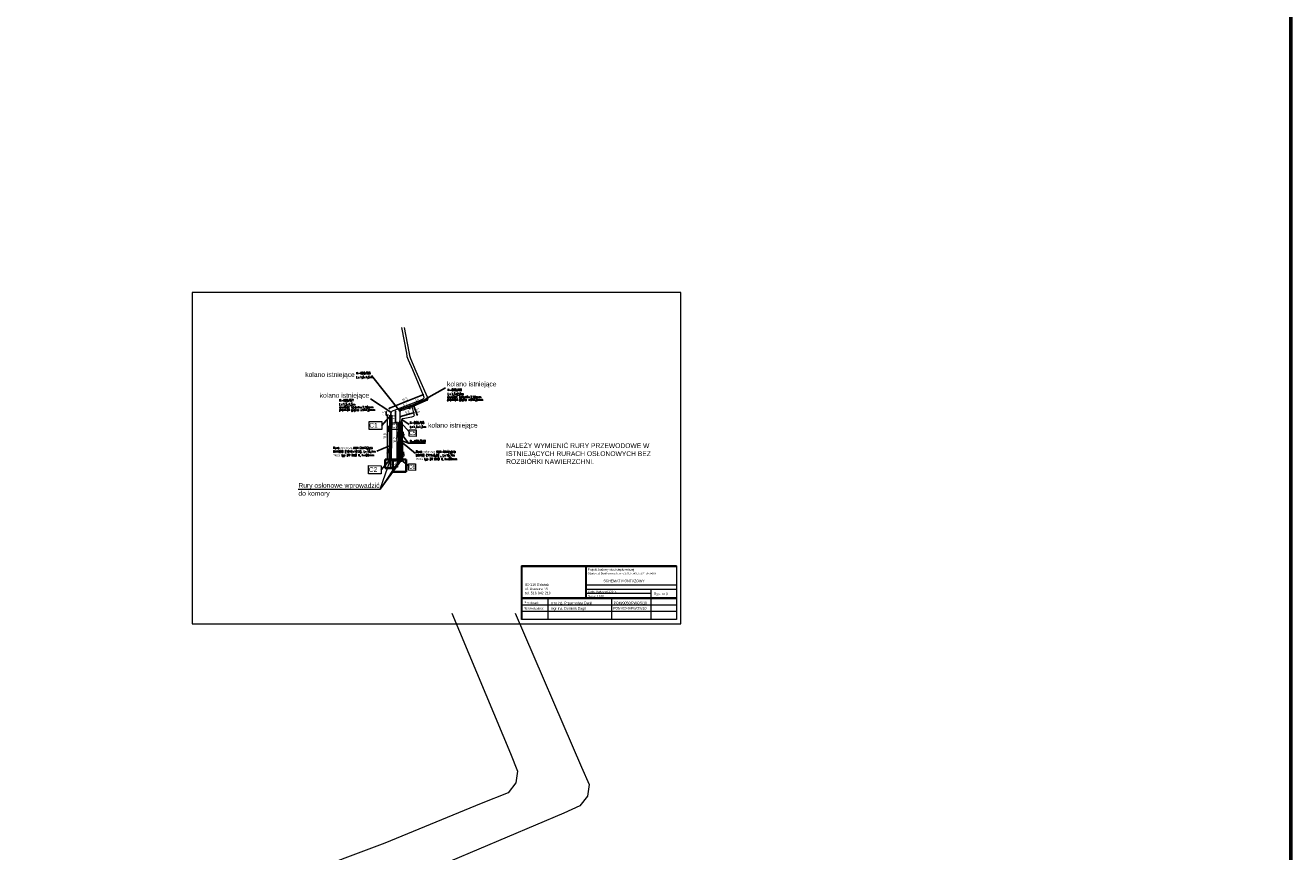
# Model space of a CAD drawing. Header units: metres. Extents: x 6538042 to 13082743, y 6022817 to 12049805.
# Tile 78 of 92: x 6539313 to 6539857, y 6024432 to 6024787. Entities that reach past the tile are written whole.
import ezdxf

# ---------------------------------------------------------------- set-up
doc = ezdxf.new("R2010")
doc.units = ezdxf.units.M
doc.header["$MEASUREMENT"] = 0
doc.layers.get('0').update_dxf_attribs({"linetype": 'CONTINUOUS', "lineweight": 18})
doc.layers.get('Defpoints').update_dxf_attribs({"linetype": 'CONTINUOUS'})
for name, color, linetype, lineweight in [('D - OPIS', 255, 'CONTINUOUS', 30), ('d-ciepłociag', 6, 'CONTINUOUS', 60), ('d-komora zawory', 7, 'CONTINUOUS', 13), ('d-opis', 7, 'CONTINUOUS', 18), ('DAGIL_CO_tasa$0$d-opis załamania trasy', 7, 'CONTINUOUS', 80), ('opis', 7, 'CONTINUOUS', 18), ('przewod_cieplowniczy', 212, 'CONTINUOUS', 18), ('rzedna', 7, 'CONTINUOUS', 18), ('siatka', 7, 'CONTINUOUS', 18)]:
    doc.layers.add(name, color=color, linetype=linetype, lineweight=lineweight)
for name, color, linetype in [('DAGIL_CO_tasa$0$dg opis', 7, 'CONTINUOUS'), ('dg opis', 7, 'CONTINUOUS'), ('Linie_tabeli', 7, 'CONTINUOUS')]:
    doc.layers.add(name, color=color, linetype=linetype)
doc.styles.add('DAGIL_CO_tasa$0$Style-Arial', font='arial.ttf')
doc.styles.add('DIN', font='din.shx', dxfattribs={"width": 0.7})
doc.styles.add('SIMPLEX7', font='SIMPLEX.SHX', dxfattribs={"width": 0.7})
doc.styles.add('STYL1', font='SIMPLEX.shx', dxfattribs={"width": 0.8})
doc.styles.add('Style-Arial', font='arial.ttf')
doc.dimstyles.new('MIREK1', dxfattribs={"dimtxt": 1.3, "dimasz": 0.5, "dimexe": 0.3, "dimexo": 0.3, "dimgap": 0.09, "dimtad": 1, "dimlfac": 0.1, "dimzin": 0, "dimtxsty": 'DIN', "dimblk": 'OBLIQUE', "dimcen": 0.09, "dimse1": 1, "dimse2": 1, "dimazin": 0, "dimtfac": 1, "dimtofl": 0, "dimtmove": 0, "dimatfit": 3, "dimldrblk": 'OBLIQUE', "dimfxl": 1, "dimtolj": 1, "dimtzin": 0, "dimarcsym": 0})

# ---------------------------------------------------------------- blocks, each defined once
blk = doc.blocks.new('RTPW01')
at = {"linetype": 'Continuous', "lineweight": 13}
blk.add_hatch(color=0, dxfattribs=at).paths.add_polyline_path([(0, -0.1, 1), (0, 0.1, 1), (0, -0.1, 1)])
at = {"color": 0, "linetype": 'Continuous', "lineweight": 13}
blk.add_circle((0, 0), 0.0906, dxfattribs=at)
blk = doc.blocks.new('_Oblique')
at = {"color": 0, "linetype": 'ByBlock', "lineweight": -2}
blk.add_line((-0.5, -0.5), (0.5, 0.5), dxfattribs=at)
blk = doc.blocks.new('*D1047')
at = {"layer": 'd-ciepłociag', "color": 0, "linetype": 'Continuous', "lineweight": -2, "transparency": 16777216}
blk.add_line((6539469.38, 6024622.67), (6539483.74, 6024628.53), dxfattribs=at)
at = {"layer": 'Defpoints', "color": 0, "linetype": 'Continuous', "transparency": 16777216}
for p in [(6539483.74, 6024628.53), (6539484.64, 6024626.34), (6539470.28, 6024620.48)]:
    blk.add_point(p, dxfattribs=at)
at = {"layer": 'd-ciepłociag', "color": 0, "linetype": 'Continuous', "lineweight": -2, "transparency": 16777216, "xscale": 0.5, "yscale": 0.5, "zscale": 0.5}
for p, rotation in [((6539483.74, 6024628.53), 22.21106247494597), ((6539469.38, 6024622.67), 202.211062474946)]:
    blk.add_blockref('_Oblique', p, dxfattribs=dict(at, rotation=rotation))
at = {"layer": 'd-ciepłociag', "color": 0, "linetype": 'Continuous', "lineweight": 0, "transparency": 16777216, "insert": (6539476.05, 6024626.33), "char_height": 1.3, "attachment_point": 5, "rotation": 22.2111, "style": 'DIN'}
blk.add_mtext('\\A1;15,5', dxfattribs=at)
blk = doc.blocks.new('*D1048')
at = {"layer": 'd-ciepłociag', "color": 0, "linetype": 'Continuous', "lineweight": -2, "transparency": 16777216}
blk.add_line((6539473.61, 6024622), (6539478.63, 6024623.84), dxfattribs=at)
at = {"layer": 'Defpoints', "color": 0, "linetype": 'Continuous', "transparency": 16777216}
for p in [(6539474.48, 6024619.63), (6539478.63, 6024623.84), (6539479.5, 6024621.48)]:
    blk.add_point(p, dxfattribs=at)
at = {"layer": 'd-ciepłociag', "color": 0, "linetype": 'Continuous', "lineweight": -2, "transparency": 16777216, "xscale": 0.5, "yscale": 0.5, "zscale": 0.5}
for p, rotation in [((6539473.61, 6024622), 200.1402166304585), ((6539478.63, 6024623.84), 20.14021663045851)]:
    blk.add_blockref('_Oblique', p, dxfattribs=dict(at, rotation=rotation))
at = {"layer": 'd-ciepłociag', "color": 0, "linetype": 'Continuous', "lineweight": 0, "transparency": 16777216, "insert": (6539476.3, 6024623.91), "char_height": 1.3, "attachment_point": 5, "rotation": 20.1402, "style": 'DIN'}
blk.add_mtext('\\A1;5,4', dxfattribs=at)
blk = doc.blocks.new('*D1049')
at = {"layer": 'd-ciepłociag', "color": 0, "linetype": 'Continuous', "lineweight": -2, "transparency": 16777216}
blk.add_line((6539478.55, 6024623.81), (6539485.61, 6024626.69), dxfattribs=at)
at = {"layer": 'Defpoints', "color": 0, "linetype": 'Continuous', "transparency": 16777216}
for p in [(6539485.61, 6024626.69), (6539479.5, 6024621.48), (6539486.56, 6024624.35)]:
    blk.add_point(p, dxfattribs=at)
at = {"layer": 'd-ciepłociag', "color": 0, "linetype": 'Continuous', "lineweight": -2, "transparency": 16777216, "xscale": 0.5, "yscale": 0.5, "zscale": 0.5}
for p, rotation in [((6539485.61, 6024626.69), 22.17991032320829), ((6539478.55, 6024623.81), 202.1799103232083)]:
    blk.add_blockref('_Oblique', p, dxfattribs=dict(at, rotation=rotation))
at = {"layer": 'd-ciepłociag', "color": 0, "linetype": 'Continuous', "lineweight": 0, "transparency": 16777216, "insert": (6539481.34, 6024625.89), "char_height": 1.3, "attachment_point": 5, "rotation": 22.1799, "style": 'DIN'}
blk.add_mtext('\\A1;7,6', dxfattribs=at)
blk = doc.blocks.new('*D1050')
at = {"layer": 'd-ciepłociag', "color": 0, "linetype": 'Continuous', "lineweight": -2, "transparency": 16777216}
blk.add_line((6539481.21, 6024619.86), (6539479.84, 6024623.6), dxfattribs=at)
at = {"layer": 'Defpoints', "color": 0, "linetype": 'Continuous', "transparency": 16777216}
for p in [(6539476.83, 6024622.49), (6539479.84, 6024623.6), (6539478.2, 6024618.75)]:
    blk.add_point(p, dxfattribs=at)
at = {"layer": 'd-ciepłociag', "color": 0, "linetype": 'Continuous', "lineweight": -2, "transparency": 16777216, "xscale": 0.5, "yscale": 0.5, "zscale": 0.5}
for p, rotation in [((6539479.84, 6024623.6), 110.1845756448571), ((6539481.21, 6024619.86), 290.1845756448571)]:
    blk.add_blockref('_Oblique', p, dxfattribs=dict(at, rotation=rotation))
at = {"layer": 'd-ciepłociag', "color": 0, "linetype": 'Continuous', "lineweight": 0, "transparency": 16777216, "insert": (6539481.48, 6024621.65), "char_height": 1.3, "attachment_point": 5, "rotation": 290.1846, "style": 'DIN'}
blk.add_mtext('\\A1;4,0', dxfattribs=at)
blk = doc.blocks.new('*D1051')
at = {"layer": 'd-ciepłociag', "color": 0, "linetype": 'Continuous', "lineweight": -2, "transparency": 16777216}
blk.add_line((6539474.14, 6024619.12), (6539479.73, 6024620.73), dxfattribs=at)
at = {"layer": 'Defpoints', "color": 0, "linetype": 'Continuous', "transparency": 16777216}
for p in [(6539479.73, 6024620.73), (6539479.91, 6024620.09), (6539474.32, 6024618.49)]:
    blk.add_point(p, dxfattribs=at)
at = {"layer": 'd-ciepłociag', "color": 0, "linetype": 'Continuous', "lineweight": -2, "transparency": 16777216, "xscale": 0.5, "yscale": 0.5, "zscale": 0.5}
for p, rotation in [((6539474.14, 6024619.12), 196.0466210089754), ((6539479.73, 6024620.73), 16.04662100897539)]:
    blk.add_blockref('_Oblique', p, dxfattribs=dict(at, rotation=rotation))
at = {"layer": 'd-ciepłociag', "color": 0, "linetype": 'Continuous', "lineweight": 0, "transparency": 16777216, "insert": (6539477.09, 6024620.87), "char_height": 1.3, "attachment_point": 5, "rotation": 16.0466, "style": 'DIN'}
blk.add_mtext('\\A1;5,8', dxfattribs=at)
blk = doc.blocks.new('*D1052')
at = {"layer": 'd-ciepłociag', "color": 0, "linetype": 'Continuous', "lineweight": -2, "transparency": 16777216}
blk.add_line((6539472.01, 6024621.4), (6539472, 6024616.56), dxfattribs=at)
at = {"layer": 'Defpoints', "color": 0, "linetype": 'Continuous', "transparency": 16777216}
for p in [(6539473.01, 6024621.39), (6539472, 6024616.56), (6539473, 6024616.56)]:
    blk.add_point(p, dxfattribs=at)
at = {"layer": 'd-ciepłociag', "color": 0, "linetype": 'Continuous', "lineweight": -2, "transparency": 16777216, "xscale": 0.5, "yscale": 0.5, "zscale": 0.5}
for p, rotation in [((6539472.01, 6024621.4), 89.86053751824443), ((6539472, 6024616.56), 269.8605375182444)]:
    blk.add_blockref('_Oblique', p, dxfattribs=dict(at, rotation=rotation))
at = {"layer": 'd-ciepłociag', "color": 0, "linetype": 'Continuous', "lineweight": 0, "transparency": 16777216, "insert": (6539471.14, 6024618.92), "char_height": 1.3, "attachment_point": 5, "rotation": 89.8605, "style": 'DIN'}
blk.add_mtext('\\A1;4,8', dxfattribs=at)
blk = doc.blocks.new('*D1053')
at = {"layer": 'd-ciepłociag', "color": 0, "linetype": 'Continuous', "lineweight": -2, "transparency": 16777216}
blk.add_line((6539468, 6024621.21), (6539467.99, 6024619.67), dxfattribs=at)
at = {"layer": 'Defpoints', "color": 0, "linetype": 'Continuous', "transparency": 16777216}
for p in [(6539467.99, 6024619.67), (6539469.01, 6024619.66), (6539469.02, 6024621.21)]:
    blk.add_point(p, dxfattribs=at)
at = {"layer": 'd-ciepłociag', "color": 0, "linetype": 'Continuous', "lineweight": -2, "transparency": 16777216, "xscale": 0.5, "yscale": 0.5, "zscale": 0.5}
for p, rotation in [((6539467.99, 6024619.67), 269.5638413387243), ((6539468, 6024621.21), 89.5638413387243)]:
    blk.add_blockref('_Oblique', p, dxfattribs=dict(at, rotation=rotation))
at = {"layer": 'd-ciepłociag', "color": 0, "linetype": 'Continuous', "lineweight": 0, "transparency": 16777216, "insert": (6539467.13, 6024620.45), "char_height": 1.3, "attachment_point": 5, "rotation": 89.5638, "style": 'DIN'}
blk.add_mtext('\\A1;1,5', dxfattribs=at)

msp = doc.modelspace()

# ---------------------------------------------------------------- linework, layer by layer
for p, q in [((6539384.52258, 6024672.53016), (6539384.52258, 6024529.9988)), ((6539594.55948, 6024529.9988), (6539594.55948, 6024672.53016)), ((6539468.86815, 6024619.67336), (6539467.85061, 6024619.67336)), ((6539468.11036, 6024619.89078), (6539468.54859, 6024619.45593)), ((6539468.32954, 6024619.75636), (6539468.31529, 6024600.62369)), ((6539471.76069, 6024616.5593), (6539472.76591, 6024616.5593)), ((6539472.45206, 6024616.82515), (6539472.45206, 6024600.30548)), ((6539468.09618, 6024600.84111), (6539468.5344, 6024600.40626)), ((6539472.23294, 6024600.62097), (6539472.67117, 6024600.18612))]:
    msp.add_line(p, q)
at = {"lineweight": 35}
for p, q in [((6539470.83996, 6024600.65389), (6539467.44232, 6024600.65389)), ((6539467.44232, 6024600.65389), (6539467.46606, 6024596.94422)), ((6539470.83996, 6024600.65389), (6539476.54996, 6024600.63389)), ((6539470.87379, 6024595.36651), (6539470.83996, 6024600.65389)), ((6539476.54996, 6024600.63389), (6539476.54996, 6024595.36651)), ((6539467.44232, 6024596.94407), (6539470.86356, 6024596.96596)), ((6539476.54996, 6024595.36651), (6539470.87379, 6024595.36651))]:
    msp.add_line(p, q, dxfattribs=at)
at = {"linetype": 'ByBlock', "lineweight": 30}
for points in [[(6539470.01062, 6024600.63233), (6539470.25098, 6024619.45587), (6539469.58373, 6024619.44581), (6539469.35948, 6024600.64008)], [(6539473.99073, 6024600.57204), (6539474.09093, 6024616.38277), (6539473.44272, 6024616.40047), (6539473.33988, 6024600.60393)], [(6539474.82829, 6024600.52457), (6539474.75508, 6024616.36488), (6539474.10688, 6024616.38259), (6539474.17744, 6024600.55646)]]:
    msp.add_lwpolyline(points, close=True, dxfattribs=at)
at = {"layer": 'd-ciepłociag', "linetype": 'Continuous'}
for p, q in [((6539469.92972, 6024619.68528), (6539469.68492, 6024600.62619)), ((6539473.76801, 6024616.57571), (6539473.66407, 6024600.39565)), ((6539474.43041, 6024616.49902), (6539474.50354, 6024600.3932))]:
    msp.add_line(p, q, dxfattribs=at)
at = {"layer": 'd-ciepłociag', "color": 7, "linetype": 'Continuous'}
for p, q in [((6539470.15723, 6024619.67911), (6539469.69053, 6024619.68104)), ((6539473.99552, 6024616.57466), (6539473.52882, 6024616.57659)), ((6539474.65793, 6024616.49808), (6539474.19122, 6024616.5)), ((6539470.00318, 6024607.68526), (6539469.53648, 6024607.68718)), ((6539473.91844, 6024604.57491), (6539473.45174, 6024604.57683)), ((6539474.75781, 6024604.57872), (6539474.29111, 6024604.58065)), ((6539469.91827, 6024600.62523), (6539469.45157, 6024600.62715)), ((6539473.89158, 6024600.39471), (6539473.42488, 6024600.39664)), ((6539474.73096, 6024600.39852), (6539474.26426, 6024600.40045))]:
    msp.add_line(p, q, dxfattribs=at)
at = {"layer": 'd-ciepłociag', "color": 1, "linetype": 'Continuous'}
msp.add_lwpolyline([(6538042.23156, 6025634.92527), (6539856.82783, 6025634.92527), (6539856.82783, 6022817.20176), (6538042.23156, 6022817.20176)], close=True, dxfattribs=at)
at = {"layer": 'd-komora zawory'}
for p, q in [((6539594.55948, 6024672.53016), (6539384.52258, 6024672.53016)), ((6539384.52258, 6024529.9988), (6539594.55948, 6024529.9988))]:
    msp.add_line(p, q, dxfattribs=at)
at = {"layer": 'd-komora zawory', "linetype": 'Continuous'}
msp.add_line((6539592.75788, 6024554.94438), (6539592.76816, 6024531.85222), dxfattribs=at)
at = {"layer": 'd-opis', "lineweight": 13}
for p, q in [((6539465.34128, 6024587.84847), (6539469.848, 6024600.62236)), ((6539473.80094, 6024600.59844), (6539465.34128, 6024587.84847)), ((6539474.50287, 6024600.54052), (6539465.34128, 6024587.84847)), ((6539430.129, 6024587.84847), (6539465.34128, 6024587.84847))]:
    msp.add_line(p, q, dxfattribs=at)
at = {"layer": 'DAGIL_CO_tasa$0$d-opis załamania trasy', "color": 0, "lineweight": -3}
for p, q in [((6539461.63609, 6024636.81652), (6539473.98472, 6024621.32028)), ((6539484.97602, 6024626.72509), (6539493.37224, 6024631.52974)), ((6539461.22939, 6024626.69116), (6539469.87247, 6024621.05006)), ((6539466.06951, 6024615.26281), (6539469.92388, 6024619.68007)), ((6539473.32476, 6024615.46361), (6539473.76217, 6024616.57659)), ((6539477.77794, 6024612.56962), (6539474.42458, 6024616.49904)), ((6539477.85038, 6024615.65809), (6539474.65972, 6024617.88028)), ((6539477.56973, 6024607.65709), (6539473.72001, 6024609.10419)), ((6539477.56973, 6024607.65709), (6539474.50337, 6024611.57945)), ((6539463.85069, 6024604.30553), (6539469.39142, 6024606.51901)), ((6539474.79395, 6024607.9539), (6539480.50014, 6024603.25757)), ((6539484.84521, 6024607.65709), (6539477.56973, 6024607.65709)), ((6539465.8517, 6024596.24303), (6539469.70607, 6024600.66029)), ((6539472.76877, 6024599.85871), (6539473.66407, 6024600.39565)), ((6539477.54248, 6024597.94211), (6539474.50354, 6024600.3932))]:
    msp.add_line(p, q, dxfattribs=at)
at = {"layer": 'DAGIL_CO_tasa$0$dg opis', "lineweight": 20}
for points in [[(6539460.59798, 6024617.03376), (6539466.06951, 6024617.01281), (6539466.06951, 6024613.51281), (6539460.59798, 6024613.53376), (6539460.59798, 6024617.03376)], [(6539470.30847, 6024616.42656), (6539473.32476, 6024616.4098), (6539473.32476, 6024613.6098), (6539470.30847, 6024613.62656), (6539470.30847, 6024616.42656)], [(6539477.77794, 6024613.43614), (6539480.79423, 6024613.41938), (6539480.79423, 6024610.61938), (6539477.77794, 6024610.63614), (6539477.77794, 6024613.43614)], [(6539460.38017, 6024598.01398), (6539465.8517, 6024597.99303), (6539465.8517, 6024594.49303), (6539460.38017, 6024594.51398), (6539460.38017, 6024598.01398)], [(6539469.75247, 6024600.11268), (6539472.76877, 6024600.09592), (6539472.76877, 6024597.29592), (6539469.75247, 6024597.31268), (6539469.75247, 6024600.11268)], [(6539477.54248, 6024598.80863), (6539480.55878, 6024598.79187), (6539480.55878, 6024595.99187), (6539477.54248, 6024596.00863), (6539477.54248, 6024598.80863)]]:
    msp.add_lwpolyline(points, dxfattribs=at)
at = {"layer": 'Linie_tabeli'}
for p, q in [((6539526.10456, 6024554.94438), (6539592.75788, 6024554.94438)), ((6539526.47307, 6024554.57587), (6539592.75788, 6024554.45192))]:
    msp.add_line(p, q, dxfattribs=at)
at = {"layer": 'opis', "color": 7}
for p, q in [((6539526.10456, 6024531.85222), (6539526.10456, 6024554.94438)), ((6539526.47307, 6024531.85222), (6539526.47307, 6024554.57587)), ((6539553.74286, 6024541.12523), (6539553.74277, 6024554.52488)), ((6539554.11137, 6024541.12523), (6539554.11137, 6024554.52419)), ((6539592.78606, 6024546.65292), (6539554.11137, 6024546.65289)), ((6539592.78606, 6024544.81037), (6539554.11137, 6024544.81033)), ((6539581.74967, 6024542.96778), (6539554.11137, 6024542.96778)), ((6539581.74967, 6024544.81033), (6539581.74967, 6024541.12523)), ((6539553.74286, 6024541.12523), (6539526.47307, 6024541.12523)), ((6539592.77848, 6024540.75672), (6539526.47307, 6024540.75672)), ((6539592.77332, 6024537.99295), (6539526.47307, 6024537.99289)), ((6539537.52839, 6024531.85222), (6539537.52839, 6024540.75672)), ((6539592.77848, 6024541.12523), (6539554.11137, 6024541.12523)), ((6539564.83205, 6024540.75672), (6539564.83205, 6024531.85222)), ((6539581.74967, 6024540.75672), (6539581.74967, 6024531.85222)), ((6539592.76816, 6024535.22906), (6539526.47307, 6024535.22906)), ((6539592.76816, 6024531.85222), (6539526.10456, 6024531.85222))]:
    msp.add_line(p, q, dxfattribs=at)
at = {"layer": 'przewod_cieplowniczy', "linetype": 'Continuous', "lineweight": 18}
for p, q in [((6539477.90278, 6024623.36505), (6539477.33392, 6024622.6749)), ((6539477.33392, 6024622.6749), (6539478.18841, 6024622.45495)), ((6539478.18841, 6024622.45495), (6539477.90278, 6024623.36505))]:
    msp.add_line(p, q, dxfattribs=at)
at = {"layer": 'przewod_cieplowniczy', "linetype": 'Continuous', "lineweight": 18, "flags": 128}
for points in [[(6539474.55766, 6024657.36175), (6539476.63972, 6024646.33528), (6539476.88972, 6024644.91528), (6539477.43972, 6024643.51528), (6539479.20972, 6024639.32528), (6539483.84972, 6024628.26528), (6539484.14972, 6024627.50528), (6539484.06972, 6024626.99528), (6539483.74972, 6024626.56528), (6539482.57972, 6024626.10528), (6539478.44972, 6024624.40528), (6539471.30972, 6024621.71528), (6539470.44972, 6024621.37528), (6539470.10972, 6024621.03528), (6539469.92972, 6024620.59528), (6539469.92972, 6024619.68528)], [(6539475.63663, 6024657.3801), (6539477.62972, 6024646.92528), (6539477.90972, 6024645.43528), (6539478.45972, 6024644.03528), (6539480.73972, 6024638.70528), (6539485.48972, 6024627.66528), (6539485.82972, 6024626.92528), (6539485.74972, 6024626.42528), (6539485.42972, 6024626.00528), (6539484.73972, 6024625.69528), (6539479.86972, 6024623.62528), (6539478.95972, 6024623.28528), (6539477.98972, 6024622.91528), (6539475.17972, 6024621.88528)], [(6539475.17972, 6024621.88528), (6539474.15972, 6024621.55528), (6539473.80972, 6024621.08528), (6539473.80972, 6024619.96528), (6539473.76455, 6024616.53485)], [(6539475.17972, 6024621.88528), (6539474.15972, 6024621.55528), (6539473.80972, 6024621.08528), (6539473.80972, 6024619.96528), (6539473.76455, 6024616.53485)], [(6539478.95972, 6024623.28528), (6539479.20972, 6024622.47528), (6539479.72972, 6024620.69528), (6539480.02972, 6024619.69528), (6539479.69972, 6024619.12528), (6539478.82972, 6024618.88528), (6539475.95972, 6024618.28528), (6539474.85972, 6024618.10528), (6539474.45972, 6024617.65528), (6539474.43041, 6024616.49902)], [(6539478.95972, 6024623.28528), (6539479.20972, 6024622.47528), (6539479.72972, 6024620.69528), (6539480.02972, 6024619.69528), (6539479.69972, 6024619.12528), (6539478.82972, 6024618.88528), (6539475.95972, 6024618.28528), (6539474.85972, 6024618.10528), (6539474.45972, 6024617.65528), (6539474.43041, 6024616.49902)]]:
    msp.add_lwpolyline(points, dxfattribs=at)
at = {"layer": 'przewod_cieplowniczy', "linetype": 'Continuous', "lineweight": 18}
for points in [[(6539496.10617, 6024534.58325), (6539521.41154, 6024474.26484), (6539524.41154, 6024466.66484), (6539523.61154, 6024461.56484), (6539520.41154, 6024457.26484), (6539508.71154, 6024452.66484), (6539467.41154, 6024435.66484), (6539396.01154, 6024408.76484), (6539387.41154, 6024405.36484), (6539384.01154, 6024401.96484), (6539382.21154, 6024397.56484), (6539382.21154, 6024388.46484)], [(6539523.3291, 6024534.58325), (6539551.85394, 6024468.28552), (6539555.25394, 6024460.88552), (6539554.45394, 6024455.88552), (6539551.25394, 6024451.68552), (6539544.35394, 6024448.58552), (6539495.65394, 6024427.88552), (6539486.55394, 6024424.48552), (6539476.85394, 6024420.78552), (6539448.75394, 6024410.48552)]]:
    msp.add_lwpolyline(points, dxfattribs=at)
at = {"layer": 'siatka', "color": 7, "linetype": 'Continuous', "lineweight": 13, "flags": 128}
msp.add_lwpolyline([(6539538.94802, 6024554.75674), (6539543.94802, 6024554.75674)], dxfattribs=at)

# ---------------------------------------------------------------- block references
at = {"layer": 'rzedna', "color": 212, "linetype": 'Continuous', "xscale": 0.5, "yscale": 0.5, "zscale": 0.5}
msp.add_blockref('RTPW01', (6539485.74972, 6024626.42528), dxfattribs=at)

# ---------------------------------------------------------------- texts
at = {"color": 7, "lineweight": 40, "style": 'Style-Arial'}
for s, p in [('SCHEMAT MONTAŻOWY', (6539561.32931, 6024547.89823)), ('Rys. nr 3', (6539583.00466, 6024542.31526))]:
    msp.add_text(s, height=1.08, dxfattribs=at).set_placement(p)
at = {"color": 7, "style": 'Style-Arial'}
for s, p in [('tel. 516-042-210', (6539527.65613, 6024542.67735)), ('80-119 Gdańsk', (6539527.65613, 6024546.2841)), ('ul. Asesora 18', (6539527.65613, 6024544.48073))]:
    msp.add_text(s, height=1.0820252, dxfattribs=at).set_placement(p)
at = {"color": 0, "style": 'Style-Arial'}
for s, p in [('Data:  Kwiecień 2024r. ', (6539554.82144, 6024543.44137)), ('Skala: 1:100', (6539554.77904, 6024541.48201))]:
    msp.add_text(s, height=0.864, rotation=0.0362783, dxfattribs=at).set_placement(p)
at = {"layer": 'D - OPIS', "color": 7, "linetype": 'Continuous', "lineweight": 30, "width": 49.5516328, "attachment_point": 1, "style": 'Style-Arial'}
for s, insert, char_height in [('Projektant:', (6539527.31183, 6024539.50816), 0.936), ('mgr inż. Dominik Dagil                            POM/0049/PWOS/10', (6539538.67837, 6024537.21848), 1.08), ('mgr inż. Przemysław Dagil                      POM/0050/PWOS/10', (6539538.71534, 6024539.50122), 1.08), ('Sprawdzajacy:', (6539527.29466, 6024537.20114), 0.936)]:
    msp.add_mtext(s, dxfattribs=dict(at, insert=insert, char_height=char_height))
at = {"layer": 'd-ciepłociag', "color": 0, "linetype": 'Continuous', "lineweight": 0, "char_height": 1.3, "attachment_point": 5, "rotation": 89.943318, "style": 'DIN'}
for s, insert in [('\\A1;18,8', (6539467.51502, 6024610.6632)), ('\\A1;16,2', (6539471.74122, 6024609.08281))]:
    msp.add_mtext(s, dxfattribs=dict(at, insert=insert))
at = {"layer": 'DAGIL_CO_tasa$0$d-opis załamania trasy', "color": 0, "linetype": 'Continuous', "lineweight": 30, "attachment_point": 1, "rotation": 359.9495848, "style": 'DAGIL_CO_tasa$0$Style-Arial'}
for s, insert, char_height, width in [('kolano istniejące', (6539433.16548, 6024638.24434), 2.060039, 24.3192232), ('kolano istniejące', (6539494.10449, 6024634.18869), 2.060039, 24.3192232), ('kolano istniejące', (6539439.36423, 6024629.30164), 2.060039, 24.3192232), ('C1', (6539460.65104, 6024616.37761), 2.060039, 5.4842063), ('C3', (6539470.35091, 6024615.90164), 1.648031, 4.387365), ('kolano istniejące', (6539485.95884, 6024616.44363), 2.060039, 24.3192232), ('C5', (6539477.82038, 6024612.91122), 1.648031, 4.387365), ('NALEŻY WYMIENIĆ RURY PRZEWODOWE W ISTNIEJĄCYCH RURACH OSŁONOWYCH BEZ ROZBIÓRKI NAWIERZCHNI.', (6539519.54431, 6024607.67159), 2.060039, 62.2342006), ('C2', (6539460.43323, 6024597.35783), 2.060039, 5.4842063), ('C4', (6539469.79492, 6024599.58776), 1.648031, 4.387365), ('C6', (6539477.58493, 6024598.28371), 1.648031, 4.387365), ('Rury osłonowe wprowadzić do komory', (6539430.21355, 6024590.55124), 2.060039, 35.137321)]:
    msp.add_mtext(s, dxfattribs=dict(at, insert=insert, char_height=char_height, width=width))
at = {"layer": 'dg opis', "color": 6, "linetype": 'Continuous', "lineweight": -3, "style": 'SIMPLEX7', "width": 0.7}
for s, rotation, p in [('12,0m', 89.5036851, (6539469.29064, 6024612.60729)), ('12,0m', 86.7692135, (6539473.15974, 6024610.02745)), ('12,0m', 89.8001992, (6539475.55914, 6024610.09181)), ('7,0m', 86.6685208, (6539469.10076, 6024603.32033)), ('4,2m', 88.7187196, (6539473.25375, 6024602.14057)), ('4,2m', 88.7187196, (6539475.63349, 6024601.94064))]:
    msp.add_text(s, height=0.672, rotation=rotation, dxfattribs=at).set_placement(p)
at = {"layer": 'dg opis', "color": 7, "linetype": 'Continuous', "lineweight": -3, "char_height": 0.95, "attachment_point": 1, "style": 'STYL1'}
for s, insert in [('K-600/68', (6539455.09394, 6024638.26992)), ('L=1,5x1,5m', (6539455.09394, 6024636.52131)), ('K-600/90', (6539494.34842, 6024631.07986)), ('K-600/67', (6539447.78248, 6024626.57967)), ('L=1,5x1,5m', (6539447.78248, 6024624.83106)), ('grubość ścianki=7,10mm', (6539494.19096, 6024628.00423)), ('promień gięcia =914,0mm', (6539494.14089, 6024626.85244)), ('L=1,5x2,0m', (6539494.34842, 6024629.33125)), ('grubość ścianki=7,10mm', (6539447.82424, 6024623.62216)), ('promień gięcia =914,0mm', (6539447.77416, 6024622.47037)), ('K-600/68', (6539478.08672, 6024616.95115)), ('L=1,5x1,5m', (6539478.08672, 6024615.20254)), ('R-400/520', (6539478.08672, 6024609.01094)), ('Rura osłonowa stal-istniejąca\\PDN1000 (1016x12.5), L=18,4m\\PPłoza typ ZR DUO II, h=60mm ', (6539445.0901, 6024606.15266)), ('Rura osłonowa stal-istniejąca\\PDN700 (711x8,0) , L=15,7m\\PPłoza typ ZR DUO II, h=60mm ', (6539480.71549, 6024604.54212))]:
    msp.add_mtext_dynamic_manual_height_columns(s, width=44.5113786, gutter_width=12.5, heights=[0], dxfattribs=dict(at, insert=insert))
at = {"layer": 'dg opis', "color": 7, "linetype": 'Continuous', "lineweight": 30, "attachment_point": 1, "rotation": 359.8637858, "style": 'Style-Arial'}
for s, insert, char_height, width in [('Projekt budowy sieci ciepłowniczej ', (6539554.61348, 6024553.83596), 0.936, 49.5516328), ('Gdańsk ul. Beethovena dz. nr 555/1, 554/3, 556/1 obr.0064', (6539554.57673, 6024552.08755), 0.8, 33.4260432)]:
    msp.add_mtext(s, dxfattribs=dict(at, insert=insert, char_height=char_height, width=width))

# ---------------------------------------------------------------- dimensions: what is measured, and where the dimension line sits
at = {"layer": 'd-ciepłociag', "color": 0, "linetype": 'Continuous', "lineweight": 0}
for base, p1, p2, angle, picture, middle in [((6539483.73938, 6024628.53334), (6539470.28006, 6024620.47679), (6539484.6356, 6024626.33842), 22.2110625, '*D1047', (6539476.38004, 6024625.52839)), ((6539478.63309, 6024623.84428), (6539474.47631, 6024619.63312), (6539479.5016, 6024621.47612), 20.1402166, '*D1048', (6539476.60163, 6024623.09926)), ((6539485.6062, 6024626.69056), (6539479.5016, 6024621.47612), (6539486.55905, 6024624.35333), 22.1799103, '*D1049', (6539481.66996, 6024625.08582)), ((6539467.98858, 6024619.66661), (6539469.01733, 6024621.20512), (6539469.00556, 6024619.65887), 269.5638413, '*D1053', (6539467.99446, 6024620.43974)), ((6539471.99769, 6024616.56056), (6539473.01427, 6024621.39399), (6539473.0025, 6024616.55811), 269.8605375, '*D1052', (6539472.00343, 6024618.9192)), ((6539479.72688, 6024620.73097), (6539474.32483, 6024618.48811), (6539479.90994, 6024620.09454), 16.046621, '*D1051', (6539477.33162, 6024620.04202)), ((6539479.83691, 6024623.59882), (6539478.20156, 6024618.75395), (6539476.82722, 6024622.49238), 110.1845756, '*D1050', (6539480.66425, 6024621.34831))]:
    dim = msp.add_linear_dim(base=base, p1=p1, p2=p2, angle=angle, dimstyle='MIREK1', override={"dimdec": 1, "dimlfac": 1}, dxfattribs=at)
    dim.commit()
    dim.dimension.update_dxf_attribs({"geometry": picture, "text_midpoint": middle, "dimtype": 161})

doc.saveas('drawing.dxf')
